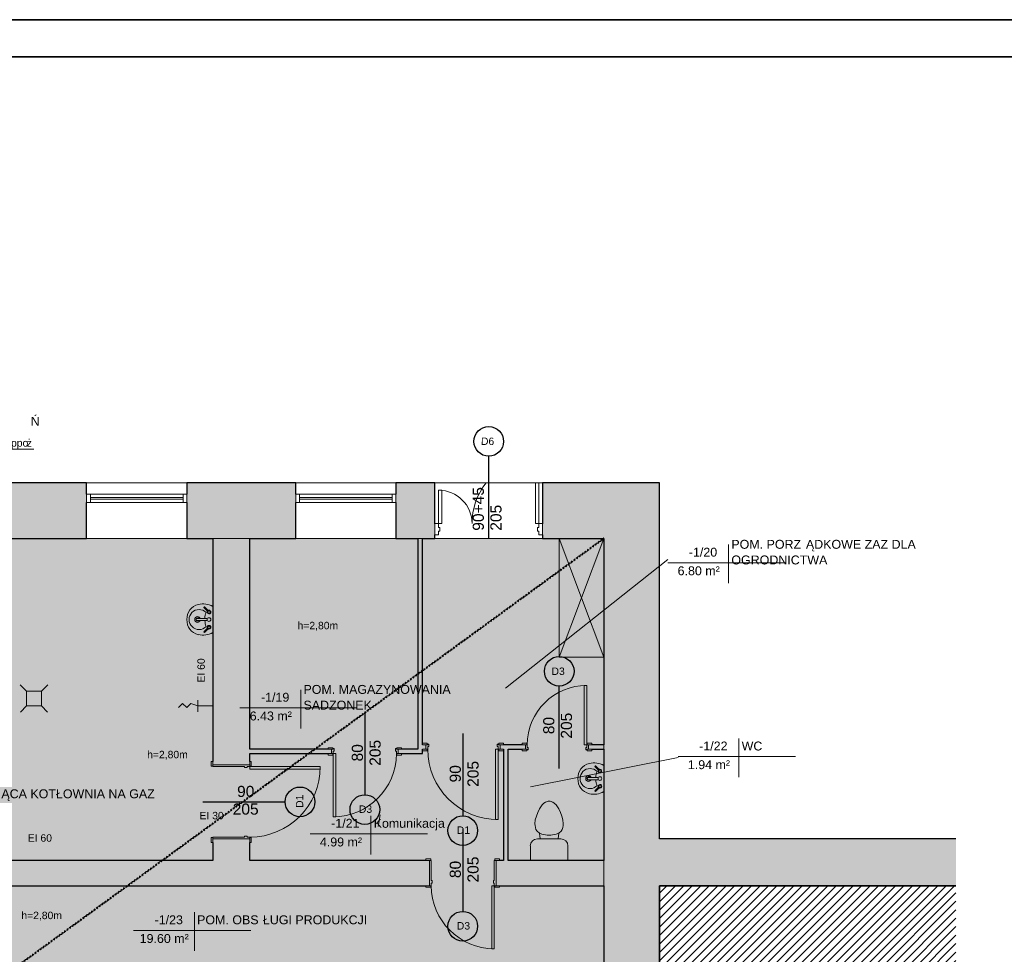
# Model space of a CAD drawing. Header units: centimetres. Extents: x 14504 to 44111, y -18976 to -7683.
# Tile 34 of 141: x 17058 to 18386, y -9478 to -8218. Entities that reach past the tile are written whole.
import ezdxf

# ---------------------------------------------------------------- set-up
doc = ezdxf.new("R2010")
doc.units = ezdxf.units.CM
doc.linetypes.add('Aligning Line 1_8_', pattern=[0.635, 0.3175, -0.3175])
for name, color, linetype, lineweight in [('_gruba', 90, 'Continuous', 35), ('A-AREA-IDEN', 4, 'Continuous', 9), ('A-DETL', 6, 'Continuous', 9), ('A-DETL-GENF', 92, 'Continuous', 9), ('A-DETL-MEDM', 33, 'Continuous', 25), ('A-DETL-THIN', 151, 'Continuous', 9), ('A-DOOR', 31, 'Continuous', 9), ('A-DOOR-FRAM', 31, 'Continuous', 18), ('A-FLOR', 192, 'Continuous', 9), ('A-FLOR-PATT', 8, 'Continuous', 35), ('A-GLAZ', 151, 'Continuous', 9), ('A-WALL', 4, 'Continuous', 9), ('A-WALL-PATT', 111, 'Continuous', 25), ('G-ANNO-TEXT', 8, 'Continuous', 9), ('P-SANR-FIXT', 6, 'Continuous', 9)]:
    doc.layers.add(name, color=color, linetype=linetype, lineweight=lineweight)
doc.styles.add('Arial_1', font='arial.ttf', dxfattribs={"height": 12})
doc.styles.add('Arial_4', font='arial.ttf', dxfattribs={"height": 10})
doc.styles.add('Arial_5', font='arial.ttf', dxfattribs={"height": 15})

# ---------------------------------------------------------------- blocks, each defined once
blk = doc.blocks.new('wewnetrzne dwupanelowe - 900 x 2100mm 2-561878-1_Poziom piwnicy')
at = {"layer": 'A-DOOR'}
for p, q in [((-49.635, 19.3175), (-43.135, 19.3175)), ((-49.635, 17.3175), (-49.635, 19.3175)), ((-43.135, 17.3175), (-49.635, 17.3175)), ((-43.135, 19.3175), (-43.135, 17.3175)), ((43.135, 19.3175), (49.635, 19.3175)), ((43.135, 17.3175), (43.135, 19.3175)), ((49.635, 17.3175), (43.135, 17.3175)), ((49.635, 19.3175), (49.635, 17.3175)), ((-49.635, -16.6825), (-43.135, -16.6825)), ((-49.635, -18.6825), (-49.635, -16.6825)), ((-43.135, -18.6825), (-49.635, -18.6825)), ((-43.135, -16.6825), (-43.135, -18.6825)), ((43.135, -16.6825), (49.635, -16.6825)), ((43.135, -18.6825), (43.135, -16.6825)), ((49.635, -18.6825), (43.135, -18.6825)), ((49.635, -16.6825), (49.635, -18.6825))]:
    blk.add_line(p, q, dxfattribs=at)
at = {"layer": 'A-DOOR', "lineweight": 18}
for p, q in [((39, -16.6825), (42.5, -16.6825)), ((39, -101.6825), (39, -16.6825)), ((42.5, -16.6825), (42.5, -101.6825)), ((42.5, -101.6825), (39, -101.6825))]:
    blk.add_line(p, q, dxfattribs=at)
at = {"layer": 'A-DOOR'}
blk.add_arc((42.5, -16.6825), 85, 180, 270, dxfattribs=at)
at = {"layer": 'A-DOOR-FRAM'}
for p, q in [((-45, 17.3175), (-42.5, 17.3175)), ((-45, -16.6825), (-45, 17.3175)), ((-42.5, 17.3175), (-42.5, -9.69)), ((42.5, 17.3175), (45, 17.3175)), ((42.5, -9.69), (42.5, 17.3175)), ((45, 17.3175), (45, -16.6825)), ((-42.5, -9.69), (-41.23, -9.69)), ((-42.5, -13.1825), (-42.5, -16.6825)), ((-41.23, -13.1825), (-42.5, -13.1825)), ((-41.23, -9.69), (-41.23, -13.1825)), ((41.23, -9.69), (42.5, -9.69)), ((41.23, -13.1825), (41.23, -9.69)), ((42.5, -13.1825), (41.23, -13.1825)), ((42.5, -16.6825), (42.5, -13.1825)), ((-42.5, -16.6825), (-45, -16.6825)), ((45, -16.6825), (42.5, -16.6825))]:
    blk.add_line(p, q, dxfattribs=at)
blk = doc.blocks.new('wewnetrzne dwupanelowe - 900 x 2100mm-572222-1_Poziom piwnicy')
at = {"layer": 'A-DOOR'}
for p, q in [((-54.6, 5.3), (-48.1, 5.3)), ((-54.6, 3.3), (-54.6, 5.3)), ((-48.1, 3.3), (-54.6, 3.3)), ((-48.1, 5.3), (-48.1, 3.3)), ((48.1, 5.3), (54.6, 5.3)), ((48.1, 3.3), (48.1, 5.3)), ((54.6, 3.3), (48.1, 3.3)), ((54.6, 5.3), (54.6, 3.3)), ((-54.6, -2.7), (-48.1, -2.7)), ((-54.6, -4.7), (-54.6, -2.7)), ((-48.1, -4.7), (-54.6, -4.7)), ((-48.1, -2.7), (-48.1, -4.7)), ((48.1, -2.7), (54.6, -2.7)), ((48.1, -4.7), (48.1, -2.7)), ((54.6, -4.7), (48.1, -4.7)), ((54.6, -2.7), (54.6, -4.7))]:
    blk.add_line(p, q, dxfattribs=at)
at = {"layer": 'A-DOOR', "lineweight": 18}
for p, q in [((44, -2.7), (47.5, -2.7)), ((44, -97.7), (44, -2.7)), ((47.5, -2.7), (47.5, -97.7)), ((47.5, -97.7), (44, -97.7))]:
    blk.add_line(p, q, dxfattribs=at)
at = {"layer": 'A-DOOR'}
blk.add_arc((47.5, -2.7), 95, 180, 270, dxfattribs=at)
at = {"layer": 'A-DOOR-FRAM'}
for p, q in [((-50, 3.3), (-47.5, 3.3)), ((-50, -2.7), (-50, 3.3)), ((-47.5, 4.3), (-46.2, 4.3)), ((-47.5, 3.3), (-47.5, 4.3)), ((-47.5, 0.8), (-47.5, -2.7)), ((-46.2, 0.8), (-47.5, 0.8)), ((-46.2, 4.3), (-46.2, 0.8)), ((46.2, 4.3), (47.5, 4.3)), ((46.2, 0.8), (46.2, 4.3)), ((47.5, 0.8), (46.2, 0.8)), ((47.5, 4.3), (47.5, 3.3)), ((47.5, 3.3), (50, 3.3)), ((47.5, -2.7), (47.5, 0.8)), ((50, 3.3), (50, -2.7)), ((-47.5, -2.7), (-50, -2.7)), ((50, -2.7), (47.5, -2.7))]:
    blk.add_line(p, q, dxfattribs=at)
blk = doc.blocks.new('wewnetrzne dwupanelowe - 800 x 2100mm 2-561707-1_Poziom piwnicy')
at = {"layer": 'A-DOOR', "lineweight": 18}
for p, q in [((40, 82.7), (36.5, 82.7)), ((36.5, 82.7), (36.5, 2.7)), ((40, 2.7), (40, 82.7)), ((36.5, 2.7), (40, 2.7))]:
    blk.add_line(p, q, dxfattribs=at)
at = {"layer": 'A-DOOR'}
for p, q in [((-40.6, 4.7), (-47.1, 4.7)), ((-47.1, 4.7), (-47.1, 2.7)), ((-47.1, 2.7), (-40.6, 2.7)), ((-40.6, 2.7), (-40.6, 4.7)), ((47.1, 4.7), (40.6, 4.7)), ((40.6, 4.7), (40.6, 2.7)), ((40.6, 2.7), (47.1, 2.7)), ((47.1, 2.7), (47.1, 4.7)), ((-40.6, -3.3), (-47.1, -3.3)), ((-47.1, -3.3), (-47.1, -5.3)), ((-47.1, -5.3), (-40.6, -5.3)), ((-40.6, -5.3), (-40.6, -3.3)), ((47.1, -3.3), (40.6, -3.3)), ((40.6, -3.3), (40.6, -5.3)), ((40.6, -5.3), (47.1, -5.3)), ((47.1, -5.3), (47.1, -3.3))]:
    blk.add_line(p, q, dxfattribs=at)
blk.add_arc((40, 2.7), 80, 90, 180, dxfattribs=at)
at = {"layer": 'A-DOOR-FRAM'}
for p, q in [((-40, 2.7), (-42.5, 2.7)), ((-42.5, 2.7), (-42.5, -3.3)), ((-40, -0.8), (-40, 2.7)), ((40, 2.7), (40, -0.8)), ((42.5, 2.7), (40, 2.7)), ((42.5, -3.3), (42.5, 2.7)), ((-42.5, -3.3), (-40, -3.3)), ((-38.7, -0.8), (-40, -0.8)), ((-40, -3.3), (-40, -4.3)), ((-40, -4.3), (-38.7, -4.3)), ((-38.7, -4.3), (-38.7, -0.8)), ((40, -0.8), (38.7, -0.8)), ((38.7, -0.8), (38.7, -4.3)), ((38.7, -4.3), (40, -4.3)), ((40, -4.3), (40, -3.3)), ((40, -3.3), (42.5, -3.3))]:
    blk.add_line(p, q, dxfattribs=at)
blk = doc.blocks.new('wewnetrzne dwupanelowe - 900 x 2100mm 2-561824-1_Poziom piwnicy')
at = {"layer": 'A-DOOR', "lineweight": 18}
for p, q in [((42.5, 87.7), (39, 87.7)), ((39, 87.7), (39, 2.7)), ((42.5, 2.7), (42.5, 87.7)), ((39, 2.7), (42.5, 2.7))]:
    blk.add_line(p, q, dxfattribs=at)
at = {"layer": 'A-DOOR'}
for p, q in [((-43.1, 4.7), (-49.6, 4.7)), ((-49.6, 4.7), (-49.6, 2.7)), ((-49.6, 2.7), (-43.1, 2.7)), ((-43.1, 2.7), (-43.1, 4.7)), ((49.6, 4.7), (43.1, 4.7)), ((43.1, 4.7), (43.1, 2.7)), ((43.1, 2.7), (49.6, 2.7)), ((49.6, 2.7), (49.6, 4.7)), ((-43.1, -3.3), (-49.6, -3.3)), ((-49.6, -3.3), (-49.6, -5.3)), ((-49.6, -5.3), (-43.1, -5.3)), ((-43.1, -5.3), (-43.1, -3.3)), ((49.6, -3.3), (43.1, -3.3)), ((43.1, -3.3), (43.1, -5.3)), ((43.1, -5.3), (49.6, -5.3)), ((49.6, -5.3), (49.6, -3.3))]:
    blk.add_line(p, q, dxfattribs=at)
blk.add_arc((42.5, 2.7), 85, 90, 180, dxfattribs=at)
at = {"layer": 'A-DOOR-FRAM'}
for p, q in [((-42.5, 2.7), (-45, 2.7)), ((-45, 2.7), (-45, -3.3)), ((-42.5, -0.8), (-42.5, 2.7)), ((42.5, 2.7), (42.5, -0.8)), ((45, 2.7), (42.5, 2.7)), ((45, -3.3), (45, 2.7)), ((-45, -3.3), (-42.5, -3.3)), ((-41.2, -0.8), (-42.5, -0.8)), ((-42.5, -3.3), (-42.5, -4.3)), ((-42.5, -4.3), (-41.2, -4.3)), ((-41.2, -4.3), (-41.2, -0.8)), ((42.5, -0.8), (41.2, -0.8)), ((41.2, -0.8), (41.2, -4.3)), ((41.2, -4.3), (42.5, -4.3)), ((42.5, -4.3), (42.5, -3.3)), ((42.5, -3.3), (45, -3.3))]:
    blk.add_line(p, q, dxfattribs=at)
blk = doc.blocks.new('Drzwi-korytarz-niesymetryczne-wpuszczane - 1350 x 2100mm-574746-1_Poziom piwnicy')
at = {"layer": 'A-DOOR', "lineweight": 18}
for p, q in [((-63, 16.865), (-67.5, 16.865)), ((-67.5, 16.865), (-67.5, -38.135)), ((-63, -38.135), (-63, 16.865)), ((63, 16.865), (67.5, 16.865)), ((63, -28.135), (63, 16.865)), ((67.5, 16.865), (67.5, -28.135)), ((67.5, -28.135), (63, -28.135))]:
    blk.add_line(p, q, dxfattribs=at)
at = {"layer": 'A-DOOR'}
for centre, radius, start, end in [((-67.5, 16.865), 90, 322.22478863, 360), ((67.5, 16.865), 45, 180, 270)]:
    blk.add_arc(centre, radius, start, end, dxfattribs=at)
at = {"layer": 'A-DOOR-FRAM'}
for p, q in [((-72.5, 31.865), (-67.5, 31.865)), ((-72.5, 16.865), (-72.5, 31.865)), ((-67.5, 31.865), (-67.5, 26.94375)), ((-67.5, 26.94375), (-65.9125, 26.94375)), ((-65.9125, 26.94375), (-65.9125, 21.84125)), ((65.9125, 26.94375), (67.5, 26.94375)), ((65.9125, 21.84125), (65.9125, 26.94375)), ((67.5, 31.865), (72.5, 31.865)), ((67.5, 26.94375), (67.5, 31.865)), ((72.5, 31.865), (72.5, 16.865)), ((-67.5, 16.865), (-72.5, 16.865)), ((-67.5, 21.84125), (-67.5, 16.865)), ((-65.9125, 21.84125), (-67.5, 21.84125)), ((67.5, 21.84125), (65.9125, 21.84125)), ((67.5, 16.865), (67.5, 21.84125)), ((72.5, 16.865), (67.5, 16.865))]:
    blk.add_line(p, q, dxfattribs=at)
blk = doc.blocks.new('Lavabo mural - 05 - 440mm x 350mm-346807-1_Poziom piwnicy')
at = {"layer": 'P-SANR-FIXT'}
for p, q in [((-17.2, -11), (-11.7, -5.6)), ((-16.1, -12.1), (-10.7, -6.7)), ((-1.5, -21.5), (-1.5, -7.1)), ((1.5, -21.5), (1.5, -7.1)), ((16.4, -12.1), (11, -6.7)), ((17.5, -11), (12, -5.6))]:
    blk.add_line(p, q, dxfattribs=at)
for centre, radius, start, end in [((5.3, -13.1), 26.4, 150.3649, 193.6351), ((-5.3, -13.1), 26.4, 346.3649, 29.6351), ((0, -18.4), 13.5, 135.4629, 45.0556), ((-10.1, -5.1), 2.5, 0, 180), ((-10.1, -5.1), 2.5, 180, 207.0533), ((-10.1, -5.1), 1.7, 360, 180), ((-10.1, -5.1), 1.7, 180, 198.0596), ((-10.1, -5.1), 1.7, 198.0596, 360), ((-10.1, -5.1), 2.5, 242.9467, 0), ((-0.2, 16), 26.7, 249.1986, 267.1093), ((0, -5.1), 2.5, 0, 180), ((0, -5.1), 2.5, 180, 0), ((-0.2, 16), 26.7, 273.5606, 291.3199), ((10.4, -5.1), 2.5, 360, 180), ((10.4, -5.1), 2.5, 180, 297.0533), ((10.4, -5.1), 1.7, 0, 180), ((10.4, -5.1), 1.7, 180, 0), ((10.4, -5.1), 2.5, 332.9467, 360), ((-0.6, -14.5), 20.4, 193.6351, 271.6558), ((0, -20.4), 3.86, 112.8828, 180), ((0, -20.4), 3.86, 180, 360), ((0, -20.4), 2.35, 129.6826, 180), ((0, -20.4), 2.35, 180, 360), ((0.6, -14.5), 20.4, 268.3442, 346.3649), ((0, -20.4), 3.86, 360, 67.1178), ((0, -20.4), 2.35, 360, 50.3185)]:
    blk.add_arc(centre, radius, start, end, dxfattribs=at)
for centre, major_axis, ratio, start_param, end_param in [((-16.6, -11.6), (-0.545, 0.545), 0.274309, 0, 3.141593), ((17, -11.6), (0.545, 0.545), 0.274309, 3.141593, 6.283185), ((0, -21.5), (-1.5, 0), 0.428525, 0, 3.141593)]:
    blk.add_ellipse(centre, major_axis=major_axis, ratio=ratio, start_param=start_param, end_param=end_param, dxfattribs=at)
blk = doc.blocks.new('Muszla klozetowa domowa - 3D - Muszla klozetowa domowa - 3D-336748-1_Poziom piwnicy')
at = {"layer": 'P-SANR-FIXT'}
for p, q in [((-25.3, 29.8), (-25.3, 49.5)), ((25.3, 49.5), (25.3, 29.8)), ((15.9, 20.4), (-15.9, 20.4)), ((-12.3, 20.4), (-13.2, 12.7)), ((-9.7, 14), (-13.2, 12.7)), ((-2.5, 15.2), (-9.7, 14)), ((2.5, 15.2), (-2.5, 15.2)), ((9.7, 14), (2.5, 15.2)), ((13.2, 12.7), (9.7, 14)), ((12.3, 20.4), (13.2, 12.7)), ((-18.8, 2.5), (-19.1, 0)), ((-19.1, 0), (-18.6, -5.1)), ((-18.4, 5.1), (-18.8, 2.5)), ((-17.7, 7.6), (-18.4, 5.1)), ((-16.3, 10.2), (-17.7, 7.6)), ((-13.2, 12.7), (-16.3, 10.2)), ((16.3, 10.2), (13.2, 12.7)), ((17.7, 7.6), (16.3, 10.2)), ((18.4, 5.1), (17.7, 7.6)), ((18.8, 2.5), (18.4, 5.1)), ((18.6, -5.1), (19.1, 0)), ((19.1, 0), (18.8, 2.5)), ((-18.6, -5.1), (-17.2, -10.2)), ((-17.2, -10.2), (-15.4, -15.2)), ((15.4, -15.2), (17.2, -10.2)), ((17.2, -10.2), (18.6, -5.1)), ((-15.4, -15.2), (-13, -20.3)), ((-13, -20.3), (-9.5, -25.4)), ((-9.5, -25.4), (-7, -27.9)), ((7, -27.9), (9.5, -25.4)), ((9.5, -25.4), (13, -20.3)), ((13, -20.3), (15.4, -15.2)), ((-7, -27.9), (-4.8, -29.2)), ((-4.8, -29.2), (-1.3, -30.5)), ((-1.3, -30.5), (1.3, -30.5)), ((1.3, -30.5), (4.8, -29.2)), ((4.8, -29.2), (7, -27.9))]:
    blk.add_line(p, q, dxfattribs=at)
for centre, start, end in [((-15.9, 29.8), 180, 270), ((15.9, 29.8), 270, 360)]:
    blk.add_arc(centre, 9.46, start, end, dxfattribs=at)
blk = doc.blocks.new('wewnetrzne dwupanelowe - 900 x 2100mm-479732-1_Poziom piwnicy')
at = {"layer": 'A-DOOR'}
for p, q in [((-54.635, 27.3175), (-48.135, 27.3175)), ((-54.635, 25.3175), (-54.635, 27.3175)), ((-48.135, 27.3175), (-48.135, 25.3175)), ((48.135, 27.3175), (54.635, 27.3175)), ((48.135, 25.3175), (48.135, 27.3175)), ((54.635, 27.3175), (54.635, 25.3175)), ((-48.135, 25.3175), (-54.635, 25.3175)), ((54.635, 25.3175), (48.135, 25.3175)), ((-54.635, -24.6825), (-48.135, -24.6825)), ((-54.635, -26.6825), (-54.635, -24.6825)), ((-48.135, -24.6825), (-48.135, -26.6825)), ((48.135, -24.6825), (54.635, -24.6825)), ((48.135, -26.6825), (48.135, -24.6825)), ((54.635, -24.6825), (54.635, -26.6825)), ((-48.135, -26.6825), (-54.635, -26.6825)), ((54.635, -26.6825), (48.135, -26.6825))]:
    blk.add_line(p, q, dxfattribs=at)
at = {"layer": 'A-DOOR', "lineweight": 18}
for p, q in [((44, -24.6825), (47.5, -24.6825)), ((44, -119.6825), (44, -24.6825)), ((47.5, -24.6825), (47.5, -119.6825)), ((47.5, -119.6825), (44, -119.6825))]:
    blk.add_line(p, q, dxfattribs=at)
at = {"layer": 'A-DOOR'}
blk.add_arc((47.5, -24.6825), 95, 180, 270, dxfattribs=at)
at = {"layer": 'A-DOOR-FRAM'}
for p, q in [((-50, 25.3175), (-47.5, 25.3175)), ((-50, -24.6825), (-50, 25.3175)), ((-47.5, 25.3175), (-47.5, -17.69)), ((47.5, 25.3175), (50, 25.3175)), ((47.5, -17.69), (47.5, 25.3175)), ((50, 25.3175), (50, -24.6825)), ((-47.5, -24.6825), (-50, -24.6825)), ((-47.5, -17.69), (-46.23, -17.69)), ((-47.5, -21.1825), (-47.5, -24.6825)), ((-46.23, -21.1825), (-47.5, -21.1825)), ((-46.23, -17.69), (-46.23, -21.1825)), ((46.23, -17.69), (47.5, -17.69)), ((46.23, -21.1825), (46.23, -17.69)), ((47.5, -21.1825), (46.23, -21.1825)), ((47.5, -24.6825), (47.5, -21.1825)), ((50, -24.6825), (47.5, -24.6825))]:
    blk.add_line(p, q, dxfattribs=at)
blk = doc.blocks.new('Aluminum_1 szybowe - Okno w piwnicy 135_145-523481-1_Poziom piwnicy')
at = {"layer": 'A-GLAZ', "lineweight": 18}
for p, q in [((-132.1, 25.2), (-137.2, 25.2)), ((-137.2, 25.2), (-137.2, 13.7)), ((-137.2, 13.7), (-132.1, 13.7)), ((-132.1, 13.7), (-132.1, 25.2)), ((-7.2, 20.7), (-132.1, 20.7)), ((-132.1, 20.7), (-132.1, 18.2)), ((-132.1, 18.2), (-7.2, 18.2)), ((-2.2, 25.2), (-7.2, 25.2)), ((-7.2, 25.2), (-7.2, 13.7)), ((-7.2, 18.2), (-7.2, 20.7)), ((-7.2, 13.7), (-2.2, 13.7)), ((-2.2, 13.7), (-2.2, 25.2))]:
    blk.add_line(p, q, dxfattribs=at)
at = {"layer": 'A-GLAZ'}
for p, q in [((-132.1, 25.2), (-7.2, 25.2)), ((-7.2, 13.7), (-132.1, 13.7))]:
    blk.add_line(p, q, dxfattribs=at)
blk = doc.blocks.new('Etyk_pom_1_mala - Etyk_pom_1_mala-219433-1_Poziom piwnicy')
at = {"layer": 'A-AREA-IDEN'}
for p, q in [((-0.096, 0.144), (-0.096, -0.378)), ((-0.915, -0.101), (0.666, -0.101))]:
    blk.add_line(p, q, dxfattribs=at)

msp = doc.modelspace()

# ---------------------------------------------------------------- hatches: boundary and pattern name
at = {"layer": 'A-DETL-GENF', "transparency": 33554508}
h = msp.add_hatch(color=9, dxfattribs=at)
h.paths.add_polyline_path([(16347, -10340.5), (16840.6, -10340.5), (16840.6, -9843.5), (17026.7, -9843.5), (17026.7, -9837.5), (16840.6, -9837.5), (16840.6, -9825.7), (16794.6, -9825.7), (16794.6, -9937.5), (16762.2, -9937.5), (16762.2, -9993.5), (16794.6, -9993.5), (16794.6, -10151.3), (16800.8, -10151.3), (16800.8, -10153.3), (16796.1, -10153.3), (16796.1, -10159.3), (16800.8, -10159.3), (16800.8, -10161.3), (16794.6, -10161.3), (16794.6, -10322.5), (16636.6, -10322.5), (16636.6, -10159.3), (16706.1, -10159.3), (16706.1, -10153.3), (16636.6, -10153.3), (16636.6, -10146.2), (16630.6, -10146.2), (16630.6, -10248.7), (16588.6, -10248.7), (16588.6, -10322.5), (16433.6, -10322.5), (16433.6, -10248.7), (16385.6, -10248.7), (16385.6, -10322.5), (16239.6, -10322.5), (16239.6, -10307.7), (16193.6, -10307.7), (16193.6, -10340.5), (16341.6, -10340.5)])
h.paths.add_polyline_path([(17328.6, -10340.5), (17368.6, -10340.5), (17368.6, -9843.5), (17523.7, -9843.5), (17523.7, -9837.5), (17368.6, -9837.5), (17368.6, -9633.7), (17518.7, -9633.7), (17518.7, -9580.7), (17181.7, -9580.7), (17181.7, -9633.7), (17328.6, -9633.7), (17328.6, -9837.5), (17176.7, -9837.5), (17176.7, -9843.5), (17328.6, -9843.5), (17328.6, -10156.1)])
h.paths.add_polyline_path([(16239.6, -10207.7), (16239.6, -9993.5), (16385.6, -9993.5), (16385.6, -10053.7), (16433.6, -10053.7), (16433.6, -9993.5), (16588.6, -9993.5), (16588.6, -10053.7), (16628.6, -10053.7), (16628.6, -10051.6), (16630.6, -10051.6), (16630.6, -10056.2), (16636.6, -10056.2), (16636.6, -9993.5), (16662.2, -9993.5), (16662.2, -9937.5), (16239.6, -9937.5), (16239.6, -9825.7), (16193.6, -9825.7), (16193.6, -10207.7), (16236.1, -10207.7)])
h.paths.add_polyline_path([(15669.6, -10001.7), (15669.6, -9625.7), (15820.6, -9625.7), (15820.6, -9580.7), (15537.6, -9580.7), (15537.6, -9625.7), (15657.6, -9625.7), (15657.6, -9989.7), (15407.6, -9989.7), (15407.6, -9625.7), (15437.6, -9625.7), (15437.6, -9580.7), (15365.6, -9580.7), (15365.6, -9625.7), (15395.6, -9625.7), (15395.6, -9989.7), (15195.6, -9989.7), (15195.6, -10001.7), (15657.6, -10001.7)])
h.paths.add_polyline_path([(17843.4, -9843.5), (17845.6, -9843.5), (17845.6, -9837.5), (17673.7, -9837.5), (17673.7, -9843.5)])
h.paths.add_polyline_path([(16840.6, -9680.7), (16840.6, -9633.7), (17021.7, -9633.7), (17021.7, -9580.7), (16840.6, -9580.7), (16840.6, -9600.2), (16794.6, -9600.2), (16794.6, -9680.7), (16824.6, -9680.7)])
h.paths.add_polyline_path([(16193.6, -9680.7), (16239.6, -9680.7), (16239.6, -9600.2), (16193.6, -9600.2), (16193.6, -9580.7), (15920.6, -9580.7), (15920.6, -9625.7), (16193.6, -9625.7), (16193.6, -9672.7)])
h.paths.add_polyline_path([(17696.4, -9633.7), (17845.6, -9633.7), (17845.6, -9580.7), (17678.7, -9580.7), (17678.7, -9633.7)])
h.paths.add_polyline_path([(15261, -9625.7), (15265.6, -9625.7), (15265.6, -9580.7), (15195.6, -9580.7), (15195.6, -9625.7), (15242.3, -9625.7)])
h.paths.add_polyline_path([(17700.6, -9385.7), (17845.6, -9385.7), (17845.6, -9351.7), (17716.6, -9351.7), (17716.6, -9201.7), (17740.1, -9201.7), (17740.1, -9195.7), (17705.9, -9195.7), (17705.9, -9201.7), (17710.6, -9201.7), (17710.6, -9351.7), (17700.6, -9351.7), (17700.6, -9382.2)])
h.paths.add_polyline_path([(17610.6, -9385.7), (17610.6, -9351.7), (17368.6, -9351.7), (17368.6, -9322.7), (17318.6, -9322.7), (17318.6, -9351.7), (16840.6, -9351.7), (16840.6, -9385.7), (17606, -9385.7)])
h.paths.add_polyline_path([(16193.6, -9385.7), (16193.6, -9351.7), (16133.6, -9351.7), (16133.6, -9385.7), (16138.3, -9385.7)])
h.paths.add_polyline_path([(15953.6, -9385.7), (16033.6, -9385.7), (16033.6, -9351.7), (15971.6, -9351.7), (15971.6, -9240.7), (16002.6, -9240.7), (16002.6, -9174.7), (16029.6, -9174.7), (16029.6, -9168.7), (16002.6, -9168.7), (16002.6, -9070.7), (16007.6, -9070.7), (16007.6, -9064.7), (16002.6, -9064.7), (16002.6, -8917.7), (15996.6, -8917.7), (15996.6, -9234.7), (15951.1, -9234.7), (15951.1, -9240.7), (15965.6, -9240.7), (15965.6, -9351.7), (15953.6, -9351.7), (15953.6, -9382.2)])
h.paths.add_polyline_path([(15849, -9385.7), (15853.6, -9385.7), (15853.6, -9351.7), (15844.6, -9351.7), (15844.6, -9346.7), (15838.6, -9346.7), (15838.6, -9351.7), (15658.6, -9351.7), (15658.6, -9240.7), (15749.1, -9240.7), (15749.1, -9234.7), (15658.6, -9234.7), (15658.6, -9156.7), (15838.6, -9156.7), (15838.6, -9232.7), (15838.8, -9232.7), (15838.8, -9234.7), (15834.1, -9234.7), (15834.1, -9240.7), (15838.8, -9240.7), (15838.8, -9242.7), (15838.6, -9242.7), (15838.6, -9246.7), (15844.6, -9246.7), (15844.6, -9240.7), (15851.1, -9240.7), (15851.1, -9234.7), (15844.6, -9234.7), (15844.6, -9150.7), (15658.6, -9150.7), (15658.6, -8917.7), (15648.6, -8917.7), (15648.6, -9150.7), (15601.6, -9150.7), (15601.6, -9156.7), (15648.6, -9156.7), (15648.6, -9351.7), (15601.6, -9351.7), (15601.6, -9385.7), (15682, -9385.7)])
h.paths.add_polyline_path([(15365.6, -9385.7), (15501.6, -9385.7), (15501.6, -9351.7), (15438.6, -9351.7), (15438.6, -9156.7), (15501.6, -9156.7), (15501.6, -9150.7), (15438.6, -9150.7), (15438.6, -8917.7), (15420.6, -8917.7), (15420.6, -9351.7), (15365.6, -9351.7), (15365.6, -9382.2)])
h.paths.add_polyline_path([(15242.3, -9385.7), (15265.6, -9385.7), (15265.6, -9351.7), (15195.6, -9351.7), (15195.6, -9385.7)])
h.paths.add_polyline_path([(17365.1, -9222.7), (17368.6, -9222.7), (17368.6, -9207.7), (17478.6, -9207.7), (17478.6, -9201.7), (17368.6, -9201.7), (17368.6, -8917.7), (17318.6, -8917.7), (17318.6, -9222.7), (17361.6, -9222.7)])
h.paths.add_polyline_path([(17573.3, -9207.7), (17601.1, -9207.7), (17601.2, -9201.7), (17605.9, -9201.7), (17605.9, -9195.7), (17601.1, -9195.7), (17601.1, -8917.7), (17595.1, -8917.7), (17595.1, -9201.7), (17568.6, -9201.7), (17568.6, -9207.7)])
h.paths.add_polyline_path([(17829.8, -9201.7), (17845.6, -9201.7), (17845.6, -9195.7), (17825.1, -9195.7), (17825.1, -9201.7)])
h.paths.add_polyline_path([(16129.6, -9174.7), (16193.6, -9174.7), (16193.6, -9168.7), (16129.6, -9168.7), (16129.6, -9171.2)])
h.paths.add_polyline_path([(16103.6, -9070.7), (16103.6, -8917.7), (16097.6, -8917.7), (16097.6, -9064.7), (16092.6, -9064.7), (16092.6, -9070.7), (16097.6, -9070.7)])
h = msp.add_hatch(color=9, dxfattribs=at)
h.paths.add_polyline_path([(17490.6, -10340.5), (17845.6, -10340.5), (17845.6, -9843.5), (17673.7, -9843.5), (17673.7, -9837.5), (17845.6, -9837.5), (17845.6, -9633.7), (17678.7, -9633.7), (17678.7, -9580.7), (17845.6, -9580.7), (17845.6, -9385.7), (17700.6, -9385.7), (17700.6, -9351.7), (17710.6, -9351.7), (17710.6, -9201.7), (17705.9, -9201.7), (17705.9, -9195.7), (17740.1, -9195.7), (17740.1, -9201.7), (17716.6, -9201.7), (17716.6, -9351.7), (17845.6, -9351.7), (17845.6, -9201.7), (17825.1, -9201.7), (17825.1, -9195.7), (17845.6, -9195.7), (17845.6, -8917.7), (17601.1, -8917.7), (17601.2, -9195.7), (17605.9, -9195.7), (17605.9, -9201.7), (17601.1, -9201.7), (17601.1, -9207.7), (17568.6, -9207.7), (17568.6, -9201.7), (17595.1, -9201.7), (17595.1, -8917.7), (17368.6, -8917.7), (17368.6, -9201.7), (17478.6, -9201.7), (17478.6, -9207.7), (17368.6, -9207.7), (17368.6, -9222.7), (17318.6, -9222.7), (17318.6, -8917.7), (16840.6, -8917.7), (16840.6, -9351.7), (17318.6, -9351.7), (17318.6, -9322.7), (17368.6, -9322.7), (17368.6, -9351.7), (17610.6, -9351.7), (17610.6, -9385.7), (16840.6, -9385.7), (16840.6, -9580.7), (17021.7, -9580.7), (17021.7, -9633.7), (16840.6, -9633.7), (16840.6, -9680.7), (16794.6, -9680.7), (16794.6, -9600.2), (16239.6, -9600.2), (16239.6, -9680.7), (16193.6, -9680.7), (16193.6, -9625.7), (15920.6, -9625.7), (15920.6, -9580.7), (16193.6, -9580.7), (16193.6, -9385.7), (16133.6, -9385.7), (16133.6, -9351.7), (16193.6, -9351.7), (16193.6, -9174.7), (16129.6, -9174.7), (16129.6, -9168.7), (16193.6, -9168.7), (16193.6, -8917.7), (16103.6, -8917.7), (16103.6, -9070.7), (16092.6, -9070.7), (16092.6, -9064.7), (16097.6, -9064.7), (16097.6, -8917.7), (16002.6, -8917.7), (16002.6, -9064.7), (16007.6, -9064.7), (16007.6, -9070.7), (16002.6, -9070.7), (16002.6, -9168.7), (16029.6, -9168.7), (16029.6, -9174.7), (16002.6, -9174.7), (16002.6, -9240.7), (15971.6, -9240.7), (15971.6, -9351.7), (16033.6, -9351.7), (16033.6, -9385.7), (15953.6, -9385.7), (15953.6, -9351.7), (15965.6, -9351.7), (15965.6, -9240.7), (15951.1, -9240.7), (15951.1, -9234.7), (15996.6, -9234.7), (15996.6, -8917.7), (15658.6, -8917.7), (15658.6, -9150.7), (15844.6, -9150.7), (15844.6, -9234.7), (15851.1, -9234.7), (15851.1, -9240.7), (15844.6, -9240.7), (15844.6, -9246.7), (15838.6, -9246.7), (15838.6, -9242.7), (15838.8, -9242.7), (15838.8, -9240.7), (15834.1, -9240.7), (15834.1, -9234.7), (15838.8, -9234.7), (15838.8, -9232.7), (15838.6, -9232.7), (15838.6, -9156.7), (15658.6, -9156.7), (15658.6, -9234.7), (15749.1, -9234.7), (15749.1, -9240.7), (15658.6, -9240.7), (15658.6, -9351.7), (15838.6, -9351.7), (15838.6, -9346.7), (15844.6, -9346.7), (15844.6, -9351.7), (15853.6, -9351.7), (15853.6, -9385.7), (15601.6, -9385.7), (15601.6, -9351.7), (15648.6, -9351.7), (15648.6, -9156.7), (15601.6, -9156.7), (15601.6, -9150.7), (15648.6, -9150.7), (15648.6, -8917.7), (15438.6, -8917.7), (15438.6, -9150.7), (15501.6, -9150.7), (15501.6, -9156.7), (15438.6, -9156.7), (15438.6, -9351.7), (15501.6, -9351.7), (15501.6, -9385.7), (15365.6, -9385.7), (15365.6, -9351.7), (15420.6, -9351.7), (15420.6, -8917.7), (15195.6, -8917.7), (15195.6, -9351.7), (15265.6, -9351.7), (15265.6, -9385.7), (15195.6, -9385.7), (15195.6, -9580.7), (15265.6, -9580.7), (15265.6, -9625.7), (15195.6, -9625.7), (15195.6, -9989.7), (15395.6, -9989.7), (15395.6, -9625.7), (15365.6, -9625.7), (15365.6, -9580.7), (15437.6, -9580.7), (15437.6, -9625.7), (15407.6, -9625.7), (15407.6, -9989.7), (15657.6, -9989.7), (15657.6, -9625.7), (15537.6, -9625.7), (15537.6, -9580.7), (15820.6, -9580.7), (15820.6, -9625.7), (15669.6, -9625.7), (15669.6, -10001.7), (15195.6, -10001.7), (15195.6, -10340.5), (16193.6, -10340.5), (16193.6, -10307.7), (16239.6, -10307.7), (16239.6, -10322.5), (16385.6, -10322.5), (16385.6, -10248.7), (16433.6, -10248.7), (16433.6, -10322.5), (16588.6, -10322.5), (16588.6, -10248.7), (16630.6, -10248.7), (16630.6, -10146.2), (16636.6, -10146.2), (16636.6, -10153.3), (16706.1, -10153.3), (16706.1, -10159.3), (16636.6, -10159.3), (16636.6, -10322.5), (16794.6, -10322.5), (16794.6, -10161.3), (16800.8, -10161.3), (16800.8, -10159.3), (16796.1, -10159.3), (16796.1, -10153.3), (16800.8, -10153.3), (16800.8, -10151.3), (16794.6, -10151.3), (16794.6, -9993.5), (16762.2, -9993.5), (16762.2, -9937.5), (16794.6, -9937.5), (16794.6, -9825.7), (16840.6, -9825.7), (16840.6, -9837.5), (17026.7, -9837.5), (17026.7, -9843.5), (16840.6, -9843.5), (16840.6, -10340.5), (17328.6, -10340.5), (17328.6, -9843.5), (17176.7, -9843.5), (17176.7, -9837.5), (17328.6, -9837.5), (17328.6, -9633.7), (17181.7, -9633.7), (17181.7, -9580.7), (17518.7, -9580.7), (17518.7, -9633.7), (17368.6, -9633.7), (17368.6, -9837.5), (17523.7, -9837.5), (17523.7, -9843.5), (17368.6, -9843.5), (17368.6, -10340.5), (17440.9, -10340.5)])
h.paths.add_polyline_path([(16193.6, -10207.7), (16193.6, -9825.7), (16239.6, -9825.7), (16239.6, -9937.5), (16662.2, -9937.5), (16662.2, -9993.5), (16636.6, -9993.5), (16636.6, -10056.2), (16630.6, -10056.2), (16630.6, -10051.6), (16628.6, -10051.6), (16628.6, -10053.7), (16588.6, -10053.7), (16588.6, -9993.5), (16433.6, -9993.5), (16433.6, -10053.7), (16385.6, -10053.7), (16385.6, -9993.5), (16239.6, -9993.5), (16239.6, -10207.7)])
at = {"layer": 'A-FLOR-PATT', "lineweight": 9}
h = msp.add_hatch(dxfattribs=at)
h.set_pattern_fill('FP_1', color=256, style=0, pattern_type=2)
h.set_pattern_definition([(45, (0, 0), (-5.7028162, 5.7028162), [])])
h.paths.add_polyline_path([(18320.4, -9580.7), (18320.4, -9385.7), (17920.6, -9385.7), (17920.6, -9580.7)])
at = {"layer": 'A-WALL-PATT', "lineweight": 9, "transparency": 33554610}
h = msp.add_hatch(color=256, dxfattribs=at)
h.paths.add_polyline_path([(17845.6, -8917.7), (17920.6, -8917.7), (17920.6, -8842.7), (17763.1, -8842.7), (17763.1, -8917.7), (17765.6, -8917.7)])
h.paths.add_polyline_path([(17565.6, -8917.7), (17618.1, -8917.7), (17618.1, -8842.7), (17565.6, -8842.7), (17565.6, -8869.1)])
h.paths.add_polyline_path([(17318.6, -8917.7), (17430.6, -8917.7), (17430.6, -8842.7), (17283.6, -8842.7), (17283.6, -8917.7)])
h.paths.add_polyline_path([(16940.6, -8917.7), (17148.6, -8917.7), (17148.6, -8842.7), (16940.6, -8842.7), (16940.6, -8893.4)])
for points in [[(17920.6, -10340.5), (17920.6, -8917.7), (17845.6, -8917.7), (17845.6, -10340.5)], [(17920.6, -9385.7), (18320.4, -9385.7), (18320.4, -9322.7), (17920.6, -9322.7)]]:
    msp.add_hatch(color=256, dxfattribs=at).paths.add_polyline_path(points)

# ---------------------------------------------------------------- linework, layer by layer
at = {"layer": '_gruba'}
for points in [[(14503.8, -8218.3), (19603.8, -8218.3), (19603.8, -11188.3), (14503.8, -11188.3)], [(14553.8, -11138.3), (19553.8, -11138.3), (19553.8, -8268.3), (14553.8, -8268.3)]]:
    msp.add_lwpolyline(points, dxfattribs=at)
at = {"layer": 'A-AREA-IDEN'}
for p, q in [((17713, -9119.5), (17931.9, -8946.1)), ((17746.7, -9252.6), (17945.8, -9212.8)), ((17541.4, -9305.8), (17544.2, -9290.4))]:
    msp.add_line(p, q, dxfattribs=at)
at = {"layer": 'A-DETL'}
msp.add_line((17077.3, -8797.4), (16941.3, -8797.4), dxfattribs=at)
at = {"layer": 'A-DETL', "linetype": 'Aligning Line 1_8_', "lineweight": 50}
msp.add_line((17845.6, -8917.7), (15894.5, -10340.5), dxfattribs=at)
at = {"layer": 'A-DETL-MEDM'}
for p, q in [((17690.6, -8917.7), (17690.6, -8806.7)), ((17785.6, -9227.7), (17785.6, -9116.7)), ((17523.6, -9152.1), (17523.6, -9263.1)), ((17655.6, -9180.5), (17655.6, -9291.5)), ((17305.2, -9272.7), (17416.2, -9272.7)), ((17655.6, -9309.4), (17655.6, -9420.4))]:
    msp.add_line(p, q, dxfattribs=at)
for centre in [(17690.6, -8786.7), (17785.6, -9096.7), (17436.2, -9272.7), (17523.6, -9283.1), (17655.6, -9311.5), (17655.6, -9440.4)]:
    msp.add_circle(centre, 20, dxfattribs=at)
at = {"layer": 'A-DETL-THIN'}
for p, q in [((17845.6, -8917.7), (16840.6, -8917.7)), ((17845.6, -8917.7), (17785.6, -8917.7)), ((17785.6, -8917.7), (17785.6, -9077.7)), ((17785.6, -8917.7), (17845.6, -9077.7)), ((17785.6, -9077.7), (17845.6, -8917.7)), ((17845.6, -10340.5), (17845.6, -8917.7)), ((17845.6, -9077.7), (17845.6, -8917.7)), ((17785.6, -9077.7), (17845.6, -9077.7)), ((17059.2, -9114.9), (17067.6, -9123.4)), ((17096.1, -9114.9), (17087.6, -9123.4)), ((17067.6, -9123.4), (17087.6, -9123.4)), ((17067.6, -9143.4), (17067.6, -9123.4)), ((17087.6, -9123.4), (17087.6, -9143.4)), ((17067.6, -9143.4), (17059.4, -9151.7)), ((17087.6, -9143.4), (17067.6, -9143.4)), ((17087.6, -9143.4), (17095.9, -9151.7)), ((17277.9, -9140), (17272.3, -9145.6)), ((17283.6, -9145.6), (17277.9, -9140)), ((17289.2, -9140), (17283.6, -9145.6)), ((17298.6, -9143.4), (17289.2, -9140)), ((17298.6, -9151.4), (17298.6, -9135.4)), ((17318.6, -9143.4), (17298.6, -9143.4))]:
    msp.add_line(p, q, dxfattribs=at)
at = {"layer": 'A-FLOR'}
for p, q in [((17618.1, -8842.7), (17763.1, -8842.7)), ((17763.1, -8917.7), (17618.1, -8917.7))]:
    msp.add_line(p, q, dxfattribs=at)
at = {"layer": 'A-FLOR', "lineweight": 35}
for p, q in [((17920.6, -9385.7), (17920.6, -9580.7)), ((18320.4, -9385.7), (17920.6, -9385.7))]:
    msp.add_line(p, q, dxfattribs=at)
at = {"layer": 'A-WALL', "lineweight": 25}
for p, q in [((17148.6, -8842.7), (16840.6, -8842.7)), ((17148.6, -8857.7), (17148.6, -8842.7)), ((17430.6, -8842.7), (17283.6, -8842.7)), ((17283.6, -8842.7), (17283.6, -8857.7)), ((17430.6, -8857.7), (17430.6, -8842.7)), ((17618.1, -8842.7), (17565.6, -8842.7)), ((17565.6, -8842.7), (17565.6, -8857.7)), ((17618.1, -8897.7), (17618.1, -8842.7)), ((17920.6, -8842.7), (17763.1, -8842.7)), ((17763.1, -8842.7), (17763.1, -8897.7)), ((17920.6, -9322.7), (17920.6, -8842.7)), ((17148.6, -8917.7), (17148.6, -8869.1)), ((17283.6, -8869.1), (17283.6, -8917.7)), ((17430.6, -8917.7), (17430.6, -8869.1)), ((17565.6, -8869.1), (17565.6, -8917.7)), ((16840.6, -8917.7), (17148.6, -8917.7)), ((17283.6, -8917.7), (17318.6, -8917.7)), ((17318.6, -8917.7), (17318.6, -9218.1)), ((17368.6, -8917.7), (17430.6, -8917.7)), ((17368.6, -9201.7), (17368.6, -8917.7)), ((17565.6, -8917.7), (17595.1, -8917.7)), ((17595.1, -8917.7), (17595.1, -9201.7)), ((17601.1, -8917.7), (17618.1, -8917.7)), ((17601.1, -9195.7), (17601.1, -8917.7)), ((17618.1, -8917.7), (17618.1, -8912.7)), ((17763.1, -8912.7), (17763.1, -8917.7)), ((17763.1, -8917.7), (17845.6, -8917.7)), ((17845.6, -8917.7), (17845.6, -9195.7)), ((17735.5, -9195.7), (17710.5, -9195.7)), ((17845.6, -9195.7), (17829.8, -9195.7)), ((17474, -9201.7), (17368.6, -9201.7)), ((17368.6, -9218.1), (17368.6, -9207.7)), ((17368.6, -9207.7), (17474, -9207.7)), ((17595.1, -9201.7), (17573.3, -9201.7)), ((17573.3, -9207.7), (17601.1, -9207.7)), ((17601.1, -9207.7), (17601.1, -9201.7)), ((17710.5, -9201.7), (17710.6, -9201.7)), ((17710.6, -9201.7), (17710.6, -9351.7)), ((17716.6, -9351.7), (17716.6, -9201.7)), ((17716.6, -9201.7), (17735.5, -9201.7)), ((17829.8, -9201.7), (17845.6, -9201.7)), ((17845.6, -9201.7), (17845.6, -9351.7)), ((17318.6, -9327.3), (17318.6, -9351.7)), ((17368.6, -9351.7), (17368.6, -9327.3)), ((18320.4, -9322.7), (17920.6, -9322.7)), ((17318.6, -9351.7), (16840.6, -9351.7)), ((17606, -9351.7), (17368.6, -9351.7)), ((17710.6, -9351.7), (17705.3, -9351.7)), ((17845.6, -9351.7), (17716.6, -9351.7)), ((16840.6, -9385.7), (17606, -9385.7)), ((17705.3, -9385.7), (17845.6, -9385.7)), ((17845.6, -9385.7), (17845.6, -9580.7)), ((17920.6, -9385.7), (17920.6, -9385.7))]:
    msp.add_line(p, q, dxfattribs=at)
at = {"layer": 'A-WALL'}
for p, q in [((17148.6, -8842.7), (17283.6, -8842.7)), ((17430.6, -8842.7), (17565.6, -8842.7)), ((17283.6, -8917.7), (17148.6, -8917.7)), ((17565.6, -8917.7), (17430.6, -8917.7))]:
    msp.add_line(p, q, dxfattribs=at)

# ---------------------------------------------------------------- block references
at = {"layer": 'A-AREA-IDEN', "xscale": 99.99999999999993, "yscale": 99.99999999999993, "zscale": 99.99999999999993}
for p in [(18023.5, -8940.2), (17446.8, -9135.9), (18037.4, -9201.6), (17541.4, -9305.8), (17303.4, -9435.9)]:
    msp.add_blockref('Etyk_pom_1_mala - Etyk_pom_1_mala-219433-1_Poziom piwnicy', p, dxfattribs=at)
at = {"layer": 'A-DOOR'}
for name, p, rotation in [('Drzwi-korytarz-niesymetryczne-wpuszczane - 1350 x 2100mm-574746-1_Poziom piwnicy', (17690.6, -8880.8), 180), ('wewnetrzne dwupanelowe - 900 x 2100mm 2-561824-1_Poziom piwnicy', (17523.6, -9205), 180), ('wewnetrzne dwupanelowe - 900 x 2100mm-479732-1_Poziom piwnicy', (17343.9, -9272.7), 89.9999999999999)]:
    msp.add_blockref(name, p, dxfattribs=dict(at, rotation=rotation))
for name, p in [('wewnetrzne dwupanelowe - 800 x 2100mm 2-561707-1_Poziom piwnicy', (17782.6, -9198.4)), ('wewnetrzne dwupanelowe - 900 x 2100mm-572222-1_Poziom piwnicy', (17655.9, -9199)), ('wewnetrzne dwupanelowe - 900 x 2100mm 2-561878-1_Poziom piwnicy', (17655.6, -9369))]:
    msp.add_blockref(name, p, dxfattribs=at)
at = {"layer": 'A-GLAZ'}
for p in [(17285.8, -8882.9), (17567.8, -8882.9)]:
    msp.add_blockref('Aluminum_1 szybowe - Okno w piwnicy 135_145-523481-1_Poziom piwnicy', p, dxfattribs=at)
at = {"layer": 'P-SANR-FIXT'}
for name, p, rotation in [('Lavabo mural - 05 - 440mm x 350mm-346807-1_Poziom piwnicy', (17318.6, -9026.9), 270), ('Lavabo mural - 05 - 440mm x 350mm-346807-1_Poziom piwnicy', (17845.6, -9241.3), 270.0000000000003), ('Muszla klozetowa domowa - 3D - Muszla klozetowa domowa - 3D-336748-1_Poziom piwnicy', (17772, -9302.2), 180)]:
    msp.add_blockref(name, p, dxfattribs=dict(at, rotation=rotation))

# ---------------------------------------------------------------- texts
at = {"layer": 'A-AREA-IDEN', "char_height": 12, "attachment_point": 1, "style": 'Arial_1'}
for s, insert, width in [('\\fArial|b0|i0|c238|p34|;Ń', (17073.2, -8753.7), 15.232), ('ĄDKOWE ZAZ DLA', (18118.1, -8919.5), 195.612), ('-1/20', (17960.3, -8930.1), 49.705), ('POM. PORZ', (18017.6, -8919.5), 121.856), ('OGRODNICTWA', (18017.6, -8940.6), 169.958), ('6.80 m²', (17945.2, -8955.2), 73.755), ('POM. MAGAZYNOWANIA', (17440.9, -9115.1), 258.945), ('-1/19', (17383.6, -9125.7), 49.705), ('SADZONEK', (17440.9, -9136.3), 119.451), ('6.43 m²', (17368.4, -9150.9), 73.755), ('-1/22', (17974.2, -9191.4), 49.705), ('WC', (18031.5, -9191.4), 38.481), ('1.94 m²', (17959, -9216.6), 73.755), ('ĄCA KOTŁOWNIA NA GAZ', (17033.7, -9255.8), 270.169), ('-1/21', (17478.2, -9295.6), 49.705), ('Komunikacja', (17535.5, -9295.6), 124.262), ('4.99 m²', (17463, -9320.8), 73.755), ('-1/23', (17240.2, -9425.7), 49.705), ('POM. OBS', (17297.5, -9425.7), 107.426), ('ŁUGI PRODUKCJI', (17386.2, -9425.7), 181.983), ('19.60 m²', (17220.1, -9450.9), 85.781)]:
    msp.add_mtext(s, dxfattribs=dict(at, insert=insert, width=width))
at = {"layer": 'G-ANNO-TEXT', "attachment_point": 1}
for s, insert, char_height, width, style in [('Pas oddzielenia ppo', (16944.2, -8783.8), 10, 149.916, 'Arial_4'), ('\\fArial|b0|i0|c238|p34|;ż', (17067.9, -8783.8), 10, 7.215, 'Arial_4'), ('h=2,80m', (17432.9, -9030), 10, 64.937, 'Arial_4'), ('D3', (17775.2, -9091.6), 10, 21.646, 'Arial_4'), ('h=2,80m', (17230.2, -9203.9), 10, 64.937, 'Arial_4'), ('90', (17351.4, -9251.1), 15, 28.861, 'Arial_5'), ('205', (17345.5, -9274.9), 15, 43.291, 'Arial_5'), ('EI 30', (17300.8, -9286.2), 10, 40.084, 'Arial_4'), ('D3', (17515.6, -9277.5), 10, 21.646, 'Arial_4'), ('EI 60', (17069.3, -9316.4), 10, 40.084, 'Arial_4'), ('D1', (17647.6, -9305.8), 10, 21.646, 'Arial_4'), ('h=2,80m', (17060.6, -9420.8), 10, 64.937, 'Arial_4'), ('D3', (17647.6, -9434.8), 10, 21.646, 'Arial_4')]:
    msp.add_mtext(s, dxfattribs=dict(at, insert=insert, char_height=char_height, width=width, style=style))
for s, insert, char_height, width, rotation, style in [('D6', (17680.2, -8781.5), 10, 21.646, 359.4462, 'Arial_4'), ('90+45', (17669, -8907.2), 15, 72.954, 90, 'Arial_5'), ('205', (17692.8, -8907.2), 15, 43.291, 90, 'Arial_5'), ('EI 60', (17297.9, -9111.8), 10, 40.084, 90, 'Arial_4'), ('205', (17787.8, -9187.5), 15, 43.291, 90, 'Arial_5'), ('80', (17764, -9181.5), 15, 28.861, 90, 'Arial_5'), ('80', (17506, -9218.2), 15, 28.861, 90, 'Arial_5'), ('205', (17529.9, -9224.1), 15, 43.291, 90, 'Arial_5'), ('\\fArial|b0|i0|c238|p34|; ', (17764, -9187.5), 15, 7.215, 90, 'Arial_5'), ('205', (17661.9, -9252.5), 15, 43.291, 90, 'Arial_5'), ('90', (17638, -9246.5), 15, 28.861, 90, 'Arial_5'), ('\\fArial|b0|i0|c238|p34|; ', (17638, -9252.5), 15, 7.215, 90, 'Arial_5'), ('D1', (17430.6, -9280.8), 10, 21.646, 90, 'Arial_4'), ('80', (17638, -9375.5), 15, 28.861, 90, 'Arial_5'), ('205', (17661.9, -9381.4), 15, 43.291, 90, 'Arial_5'), ('\\fArial|b0|i0|c238|p34|; ', (17638, -9381.4), 15, 7.215, 90, 'Arial_5')]:
    msp.add_mtext(s, dxfattribs=dict(at, insert=insert, char_height=char_height, width=width, rotation=rotation, style=style))
at = {"layer": 'G-ANNO-TEXT', "color": 7, "insert": (17506, -9224.1), "char_height": 15, "width": 7.215, "attachment_point": 1, "rotation": 90, "style": 'Arial_5'}
msp.add_mtext('\\fArial|b0|i0|c238|p34|; ', dxfattribs=at)
at = {"layer": 'G-ANNO-TEXT', "color": 7, "insert": (17345.5, -9251.1), "char_height": 15, "width": 7.215, "attachment_point": 1, "style": 'Arial_5'}
msp.add_mtext('\\fArial|b0|i0|c238|p34|; ', dxfattribs=at)

doc.saveas('drawing.dxf')
